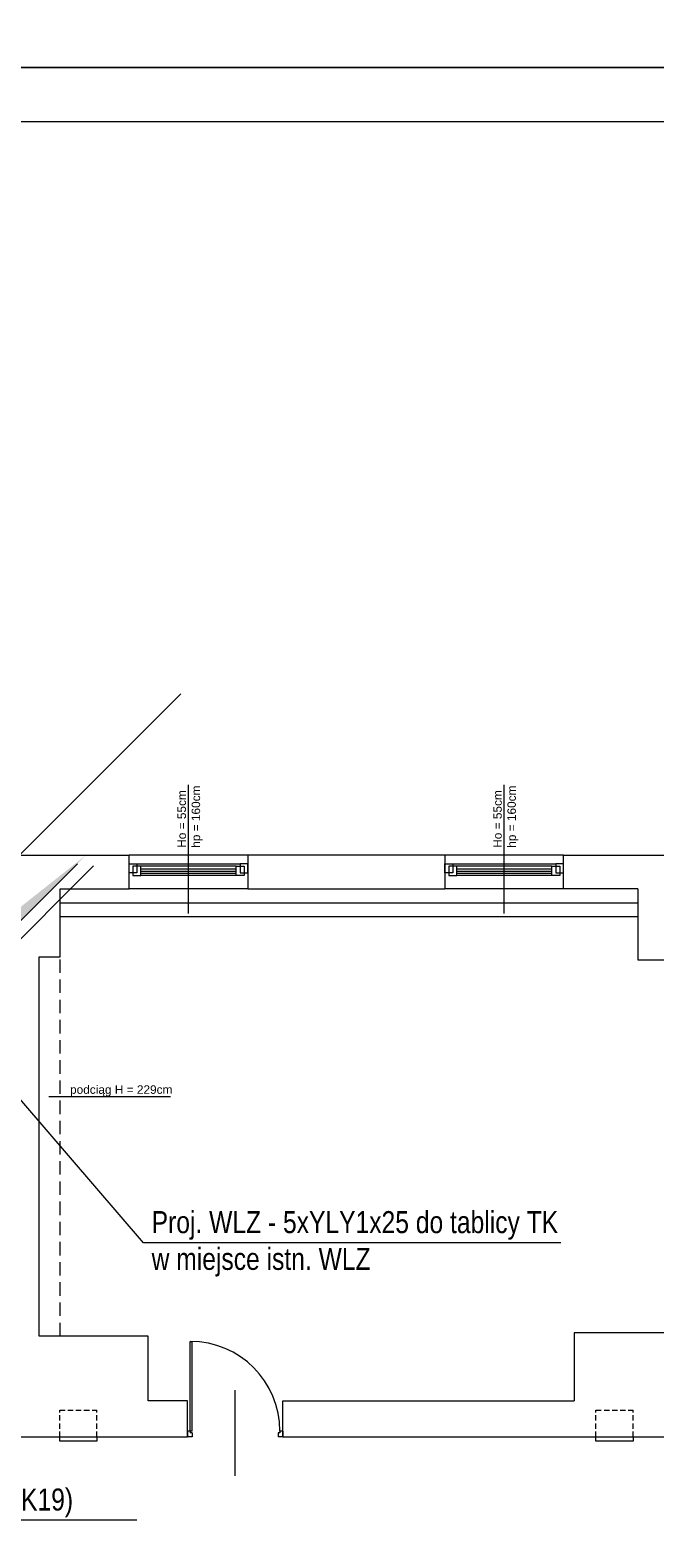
# Model space of a CAD drawing. Header units: millimetres. Extents: x 1468 to 6168, y 2353 to 26545.
# Tile 5 of 29: x 3791 to 4381, y 3935 to 5358. Entities that reach past the tile are written whole.
import ezdxf

# ---------------------------------------------------------------- set-up
doc = ezdxf.new("R2010")
doc.units = ezdxf.units.MM
doc.linetypes.add('HIDDENX2', pattern=[19.05, 12.7, -6.35])
doc.linetypes.add('JIS_02_2.0', pattern=[3, 2, -1])
doc.layers.get('0').update_dxf_attribs({"lineweight": 0})
for name, color, linetype, lineweight in [('+ INSTALACJE', 7, 'Continuous', 0), ('+ okna', 7, 'Continuous', 0), ('+ podciąg', 7, 'JIS_02_2.0', 0), ('+ widok', 7, 'Continuous', 0), ('+ ściany', 7, 'Continuous', 0), ('+okna', 7, 'Continuous', 0), ('elektryka', 10, 'Continuous', 30), ('opis (model)', 7, 'Continuous', 0), ('STRZAŁKI', 10, 'Continuous', 0)]:
    doc.layers.add(name, color=color, linetype=linetype, lineweight=lineweight)
doc.layers.add('EL_OBRAMOWANIE', color=80, linetype='Continuous', lineweight=0, plot=False)
doc.styles.add('BPLL Arial', font='arial.ttf', dxfattribs={"width": 0.8})
doc.styles.get("Standard").update_dxf_attribs({"font": 'arial.ttf'})

# ---------------------------------------------------------------- blocks, each defined once
blk = doc.blocks.new('drzwi')
at = {"color": 0}
for p, q in [((-45, 42.3), (-45, -38.7)), ((-90, 5.4), (-85.5, 5.4)), ((-90, 0), (-90, 5.4)), ((-90, 0), (-87.3, 0)), ((-87.3, 0), (-87.3, 1.8)), ((-87.3, 1.8), (-85.5, 1.8)), ((-85.5, 1.8), (-85.5, 5.4)), ((-4.5, 5.4), (0, 5.4)), ((-4.5, 1.8), (-4.5, 5.4)), ((-4.5, 1.8), (-2.7, 1.8)), ((-4.5, 0), (-4.5, -84.6)), ((-4.5, 0), (0, 0)), ((-2.7, 0), (-2.7, 1.8)), ((-2.7, 0), (-2.7, -84.6)), ((0, 0), (0, 5.4)), ((-2.7, -84.6), (-4.5, -84.6))]:
    blk.add_line(p, q, dxfattribs=at)
blk.add_arc((-2.7, 0), 84.6, 180, 270, dxfattribs=at)

msp = doc.modelspace()

# ---------------------------------------------------------------- hatches: boundary and pattern name
at = {"layer": 'STRZAŁKI'}
msp.add_hatch(color=10, dxfattribs=at).paths.add_polyline_path([(3758.8, 4512.1), (3767.7, 4503.2), (3843.9, 4579.5)])

# ---------------------------------------------------------------- linework, layer by layer
at = {"layer": '+ INSTALACJE', "linetype": 'HIDDENX2', "ltscale": 0.4}
for p, q in [((3819.3, 4055.7), (3854.3, 4055.7)), ((3819.3, 4030.7), (3819.3, 4055.7)), ((3854.3, 4030.7), (3854.3, 4055.7)), ((4325.3, 4055.7), (4360.3, 4055.7)), ((4325.3, 4030.7), (4325.3, 4055.7)), ((4360.3, 4030.7), (4360.3, 4055.7))]:
    msp.add_line(p, q, dxfattribs=at)
at = {"layer": '+ INSTALACJE'}
for points in [[(3819.3, 4030.7), (3854.3, 4030.7), (3854.3, 4026.7), (3819.3, 4026.7)], [(4325.3, 4030.7), (4360.3, 4030.7), (4360.3, 4026.7), (4325.3, 4026.7)]]:
    msp.add_lwpolyline(points, close=True, dxfattribs=at)
at = {"layer": '+ okna'}
for p, q in [((3996.8, 4579.7), (3884.8, 4579.7)), ((3892.1, 4571.6), (3989.5, 4571.6)), ((3985.7, 4569.1), (3895.9, 4569.1)), ((4294.8, 4579.7), (4182.8, 4579.7)), ((4190.1, 4571.6), (4287.5, 4571.6)), ((4283.7, 4569.1), (4193.9, 4569.1)), ((3895.9, 4566.6), (3985.7, 4566.6)), ((3895.9, 4564.6), (3985.7, 4564.6)), ((3895.9, 4562.6), (3985.7, 4562.6)), ((3993.2, 4560.3), (3895.9, 4560.3)), ((4193.9, 4566.6), (4283.7, 4566.6)), ((4193.9, 4564.6), (4283.7, 4564.6)), ((4193.9, 4562.6), (4283.7, 4562.6)), ((4291.2, 4560.3), (4193.9, 4560.3)), ((3996.8, 4547.7), (3884.8, 4547.7)), ((4294.8, 4547.7), (4182.8, 4547.7))]:
    msp.add_line(p, q, dxfattribs=at)
for points in [[(3892.1, 4562.8), (3884.8, 4562.8), (3884.8, 4571.6), (3892.1, 4571.6)], [(3888.4, 4560.3), (3895.9, 4560.3), (3895.9, 4569.1), (3888.4, 4569.1)], [(3993.2, 4560.3), (3985.7, 4560.3), (3985.7, 4569.1), (3993.2, 4569.1)], [(3989.5, 4562.8), (3996.8, 4562.8), (3996.8, 4571.6), (3989.5, 4571.6)], [(4190.1, 4562.8), (4182.8, 4562.8), (4182.8, 4571.6), (4190.1, 4571.6)], [(4186.4, 4560.3), (4193.9, 4560.3), (4193.9, 4569.1), (4186.4, 4569.1)], [(4291.2, 4560.3), (4283.7, 4560.3), (4283.7, 4569.1), (4291.2, 4569.1)], [(4287.5, 4562.8), (4294.8, 4562.8), (4294.8, 4571.6), (4287.5, 4571.6)]]:
    msp.add_lwpolyline(points, close=True, dxfattribs=at)
at = {"layer": '+ podciąg', "linetype": 'HIDDENX2'}
msp.add_lwpolyline([(3819.8, 4125.7), (3819.8, 4483.7)], dxfattribs=at)
at = {"layer": '+ widok'}
for p, q in [((3819.8, 4534.7), (4364.8, 4534.7)), ((3819.8, 4521.7), (4364.8, 4521.7))]:
    msp.add_line(p, q, dxfattribs=at)
at = {"layer": '+ ściany'}
for p, q in [((3695.9, 4579.7), (3884.8, 4579.7)), ((3996.8, 4579.7), (3996.8, 4547.7)), ((4182.8, 4579.7), (4182.8, 4547.7))]:
    msp.add_line(p, q, dxfattribs=at)
for points in [[(3799.8, 4483.7), (3819.8, 4483.7), (3819.8, 4547.7), (3884.8, 4547.7), (3884.8, 4579.7)], [(4182.8, 4579.7), (3996.8, 4579.7)], [(4294.8, 4579.7), (4480.8, 4579.7)], [(4364.8, 4547.7), (4294.8, 4547.7), (4294.8, 4579.7)], [(3996.8, 4547.7), (4182.8, 4547.7)], [(4364.8, 4547.7), (4364.8, 4480.7), (4402.8, 4480.7)], [(3939.8, 4064.7), (3902.8, 4064.7), (3902.8, 4125.7), (3799.8, 4125.7), (3799.8, 4483.7)], [(4390.8, 4128.7), (4304.8, 4128.7), (4304.8, 4064.7)], [(3425.8, 4064.7), (3425.8, 4030.7), (3939.8, 4030.7), (3939.8, 4064.7)], [(4029.8, 4030.7), (4029.8, 4064.7), (4304.8, 4064.7)], [(4029.8, 4030.7), (4416.8, 4030.7), (4416.8, 4030.7)]]:
    msp.add_lwpolyline(points, dxfattribs=at)
at = {"layer": '+okna'}
for p, q in [((3940.8, 4524.7), (3940.8, 4646.1)), ((4238.8, 4524.7), (4238.8, 4646.1))]:
    msp.add_line(p, q, dxfattribs=at)
at = {"layer": 'EL_OBRAMOWANIE', "color": 1}
for points in [[(1668.2, 11263.1), (1668.2, 5323.1), (6168.2, 5323.1), (6168.2, 11263.1)], [(6168.2, 5323.1), (1468.2, 5323.1), (1468.2, 2353.1), (6168.2, 2353.1)], [(1538.6, 5271.8), (1538.6, 2405.1), (6096, 2405.1), (6096, 5271.8)]]:
    msp.add_lwpolyline(points, close=True, dxfattribs=at)
at = {"layer": 'opis (model)', "color": 1}
msp.add_line((3809, 4351.8), (3923.9, 4351.8), dxfattribs=at)
at = {"layer": 'STRZAŁKI', "color": 170}
msp.add_line((3933.6, 4732), (3237.8, 4036.2), dxfattribs=at)
at = {"layer": 'STRZAŁKI', "color": 10}
for p, q in [((3836.1, 4571.6), (3140.3, 3875.9)), ((3851.2, 4569.4), (3155.4, 3873.6))]:
    msp.add_line(p, q, dxfattribs=at)
at = {"layer": 'STRZAŁKI'}
for p, q in [((3898.3, 4213.8), (3704.1, 4439.7)), ((4292.2, 4213.8), (3898.3, 4213.8)), ((3892, 3951.9), (3631.7, 3951.9))]:
    msp.add_line(p, q, dxfattribs=at)

# ---------------------------------------------------------------- block references
at = {"layer": '+ okna', "rotation": 180}
msp.add_blockref('drzwi', (3939.8, 4036.1), dxfattribs=at)

# ---------------------------------------------------------------- texts
at = {"layer": '+okna', "char_height": 8, "attachment_point": 1, "rotation": 90}
for insert in [(3930.4, 4586.6), (4228.4, 4586.6)]:
    msp.add_mtext_dynamic_manual_height_columns('Ho = 55cm\\Php = 160cm', width=108.332, gutter_width=12.5, heights=[0], dxfattribs=dict(at, insert=insert))
at = {"layer": 'elektryka', "char_height": 20.8, "width": 414.636, "attachment_point": 1, "style": 'BPLL Arial'}
for s, insert in [('Proj. WLZ - 5xYLY1x25 do tablicy TK\\Pw miejsce istn. WLZ ', (3906, 4243.7)), ('YDYżo3x2,5 (K19) \\Pz tablicy TK', (3639.4, 3981.9))]:
    msp.add_mtext(s, dxfattribs=dict(at, insert=insert))
at = {"layer": 'opis (model)', "color": 1, "insert": (3829, 4362.4), "char_height": 8, "attachment_point": 1}
msp.add_mtext_dynamic_manual_height_columns('podciąg H = 229cm', width=108.332, gutter_width=12.5, heights=[0], dxfattribs=at)

doc.saveas('drawing.dxf')
